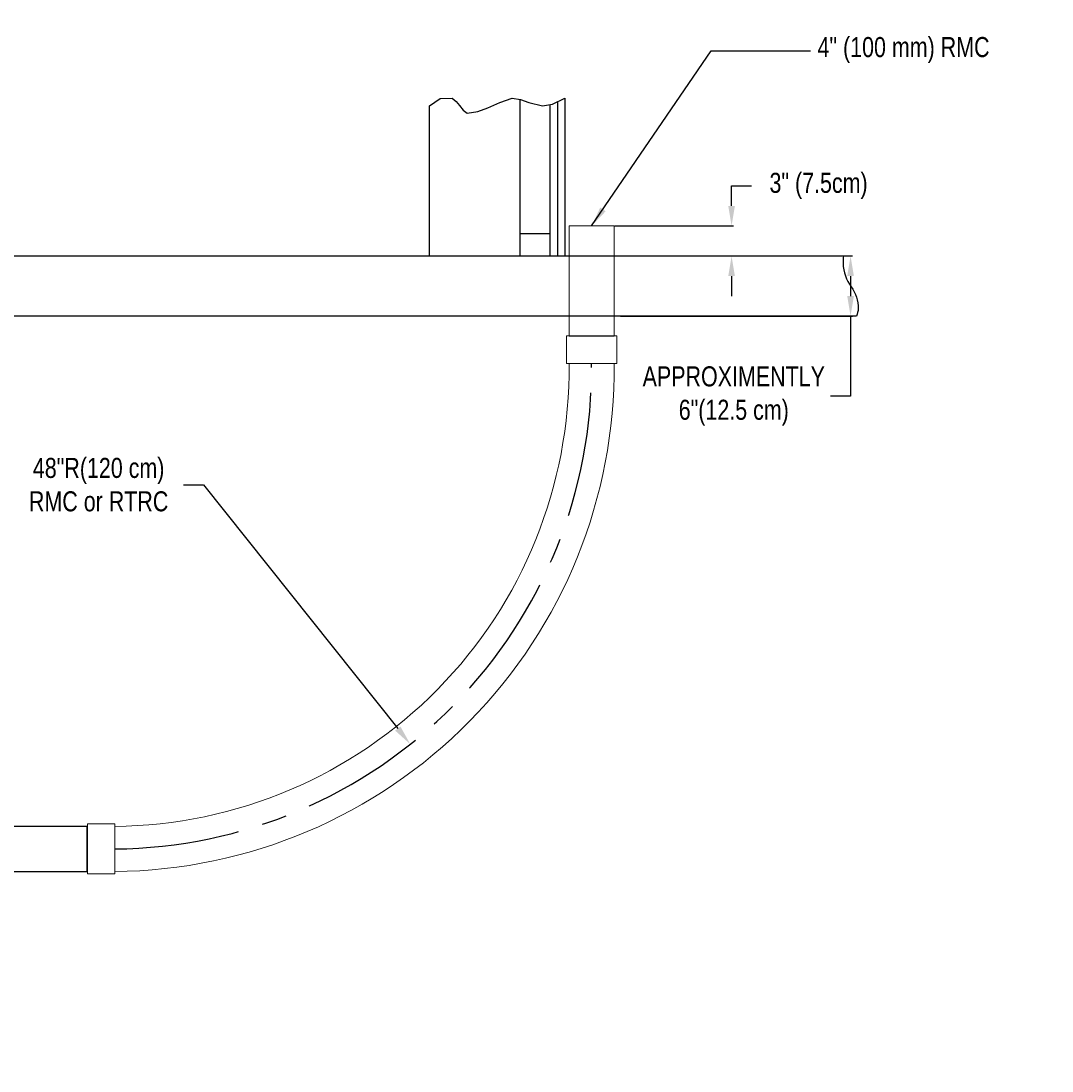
# Model space of a CAD drawing. Header units: inches. Extents: x -24 to 869, y -56 to 457.
# Tile 5 of 8: x 345 to 448, y -56 to 49. Entities that reach past the tile are written whole.
import ezdxf

# ---------------------------------------------------------------- set-up
doc = ezdxf.new("R2010")
doc.units = ezdxf.units.IN
doc.header["$MEASUREMENT"] = 0
doc.linetypes.add('CENTER', pattern=[2, 1.25, -0.25, 0.25, -0.25])
for name, color, linetype in [('Concrete', 7, 'Continuous'), ('Dimension', 7, 'Continuous'), ('Dwg_Notes', 7, 'Continuous'), ('PVC', 30, 'Continuous')]:
    doc.layers.add(name, color=color, linetype=linetype)
doc.layers.add('RMC', color=5, linetype='Continuous', lineweight=13)
doc.styles.add('FSIMPLEX', font='fsimplex.shx', dxfattribs={"width": 0.8, "height": 0.12})
doc.dimstyles.get("Standard").update_dxf_attribs({"dimscale": 0, "dimtxt": 0.12, "dimasz": 2, "dimexe": 0.18, "dimexo": 0.0625, "dimgap": 0.09, "dimtad": 0, "dimtih": 1, "dimtoh": 1, "dimdec": 0, "dimzin": 0, "dimdsep": 46, "dimlunit": 4, "dimtxsty": 'FSIMPLEX', "dimcen": 2, "dimclrt": 256, "dimadec": 0, "dimazin": 0, "dimtfac": 2, "dimtdec": 0, "dimtofl": 0, "dimtmove": 0, "dimatfit": 3, "dimfxl": 1, "dimtolj": 1, "dimtzin": 0, "dimarcsym": 0})

# ---------------------------------------------------------------- blocks, each defined once
blk = doc.blocks.new('*D674')
at = {"layer": 'Defpoints', "color": 0, "transparency": 16777216}
for p in [(354.3, 14.17), (384.2, -23.37)]:
    blk.add_point(p, dxfattribs=at)
at = {"layer": 'Dimension', "color": 0, "lineweight": -2, "transparency": 16777216}
for p, q in [((361.58, 2.52), (363.58, 2.52)), ((363.58, 2.52), (382.96, -21.81))]:
    blk.add_line(p, q, dxfattribs=at)
at = {"layer": 'Dimension', "color": 0, "transparency": 16777216}
blk.add_solid([(383.22, -21.6), (382.7, -22.02), (384.2, -23.37)], dxfattribs=at)
at = {"layer": 'Dimension', "transparency": 16777216, "insert": (353.11, 2.52), "char_height": 0.12, "attachment_point": 5, "style": 'FSIMPLEX'}
blk.add_mtext('\\A1;{\\H16.66667x;48"R(120 cm)\\PRMC or RTRC}', dxfattribs=at)
blk = doc.blocks.new('*D675')
at = {"layer": 'Defpoints', "color": 0, "transparency": 16777216}
for p in [(404.55, 28.35), (416.26, 28.35), (404.55, 25.35)]:
    blk.add_point(p, dxfattribs=at)
at = {"layer": 'Dimension', "color": 0, "lineweight": -2, "transparency": 16777216}
for p, q in [((416.26, 30.35), (416.26, 32.35)), ((416.26, 32.35), (418.26, 32.35)), ((404.61, 28.35), (416.44, 28.35)), ((404.61, 25.35), (416.44, 25.35)), ((416.26, 23.35), (416.26, 21.35))]:
    blk.add_line(p, q, dxfattribs=at)
at = {"layer": 'Dimension', "color": 0, "transparency": 16777216}
for points in [[(415.93, 30.35), (416.59, 30.35), (416.26, 28.35)], [(415.93, 23.35), (416.59, 23.35), (416.26, 25.35)]]:
    blk.add_solid(points, dxfattribs=at)
at = {"layer": 'Dimension', "transparency": 16777216, "insert": (424.94, 32.35), "char_height": 0.12, "attachment_point": 5, "style": 'FSIMPLEX'}
blk.add_mtext('\\A1;{\\H16.66667x;3" (7.5cm)}', dxfattribs=at)
blk = doc.blocks.new('*D676')
at = {"layer": 'Defpoints', "color": 0, "transparency": 16777216}
for p in [(404.87, 25.35), (405.12, 19.35), (428.13, 19.35)]:
    blk.add_point(p, dxfattribs=at)
at = {"layer": 'Dimension', "color": 0, "lineweight": -2, "transparency": 16777216}
for p, q in [((404.93, 25.35), (428.31, 25.35)), ((428.13, 23.35), (428.13, 21.35)), ((405.18, 19.35), (428.31, 19.35)), ((428.13, 19.35), (428.13, 11.37)), ((428.13, 11.37), (426.13, 11.37))]:
    blk.add_line(p, q, dxfattribs=at)
at = {"layer": 'Dimension', "color": 0, "transparency": 16777216}
for points in [[(427.8, 23.35), (428.46, 23.35), (428.13, 25.35)], [(427.8, 21.35), (428.46, 21.35), (428.13, 19.35)]]:
    blk.add_solid(points, dxfattribs=at)
at = {"layer": 'Dimension', "transparency": 16777216, "insert": (416.48, 11.37), "char_height": 0.12, "width": 18.7859, "attachment_point": 5, "style": 'FSIMPLEX'}
blk.add_mtext('\\A1;{\\H16.66667x;APPROXIMENTLY\\P6"(12.5 cm)}', dxfattribs=at)

msp = doc.modelspace()

# ---------------------------------------------------------------- linework, layer by layer
at = {"layer": 'Concrete'}
for p, q in [((395.13, 40.97), (395.13, 25.35)), ((399.63, 41.1), (399.63, 25.35)), ((386.13, 25.35), (386.13, 40.35)), ((398.13, 40.43), (398.13, 25.35)), ((398.88, 40.7), (398.88, 25.35)), ((395.13, 27.6), (398.13, 27.6))]:
    msp.add_line(p, q, dxfattribs=at)
msp.add_lwpolyline([(386.13, 40.35), (387.17, 41.08), (388.38, 41.1), (388.79, 40.78), (389.13, 40.36), (389.47, 39.89), (389.88, 39.6), (390.93, 39.76), (391.95, 40.14), (393.15, 40.68), (394.38, 41.1), (395.21, 40.96), (396.02, 40.66), (397.38, 40.35), (398.39, 40.5), (399.63, 41.1)], dxfattribs=at)
msp.add_lwpolyline([(318.45, -55.87, -0.388236), (317.51, -55.72, 0.200804), (316.26, -55.22, 0.117064), (314.74, -55.6, -0.121069), (313.26, -55.97, -0.128191), (311.71, -55.56, 0.138787), (310.26, -55.22, 0.133105), (309.19, -55.56, -0.118256), (308.01, -55.97, -0.105858), (306.97, -55.85, -0.033142), (306.45, -55.64), (306.45, 23.85), (307.95, 25.35), (427.42, 25.35, 0.036274), (427.39, 24.6, 0.155018), (428.19, 22.27, -0.168256), (428.89, 20.1, -0.102161), (428.71, 19.35), (318.45, 19.35), (318.45, -55.87)], format="xyb", close=True, dxfattribs=at)
at = {"layer": 'Dimension', "linetype": 'CENTER', "ltscale": 10}
msp.add_arc((354.3, 14.17), 48, 270.5197, 0.529, dxfattribs=at)
at = {"layer": 'PVC'}
msp.add_lwpolyline([(278.98, -36.07), (351.97, -36.07), (351.97, -31.57), (278.98, -31.57, 0.498164), (278.98, -33.82, -0.498164)], format="xyb", close=True, dxfattribs=at)
at = {"layer": 'RMC'}
msp.add_lwpolyline([(404.55, 17.35), (400.05, 17.35), (400.05, 28.35), (404.55, 28.35), (404.55, 17.35)], dxfattribs=at)
for points in [[(399.8, 14.62), (399.8, 17.37), (404.8, 17.37), (404.8, 14.62)], [(351.99, -31.32), (354.74, -31.32), (354.74, -36.32), (351.99, -36.32)]]:
    msp.add_lwpolyline(points, close=True, dxfattribs=at)
for radius, start, end in [(45.75, 270.5197, 0.529), (50.25, 270.4731, 0.4816)]:
    msp.add_arc((354.3, 14.17), radius, start, end, dxfattribs=at)

# ---------------------------------------------------------------- texts
at = {"layer": 'Dwg_Notes', "insert": (424.24, 45.9), "char_height": 2, "attachment_point": 4, "style": 'FSIMPLEX'}
msp.add_mtext('\\A1; 4" (100 mm) RMC', dxfattribs=at)

# ---------------------------------------------------------------- dimensions: what is measured, and where the dimension line sits
at = {"layer": 'Dimension'}
dim = msp.add_linear_dim(base=(416.26, 28.35), p1=(404.55, 25.35), p2=(404.55, 28.35), angle=90, text='{\\H16.66667x;<> (7.5cm)}', dimstyle='Standard', override={"dimscale": 1}, dxfattribs=at)
dim.commit()
dim.dimension.update_dxf_attribs({"geometry": '*D675', "text_midpoint": (424.94, 32.35)})
dim = msp.add_linear_dim(base=(428.13, 19.35), p1=(404.87, 25.35), p2=(405.12, 19.35), angle=90, text='{\\H16.66667x;APPROXIMENTLY\\P<>(12.5 cm)}', dimstyle='Standard', override={"dimscale": 1}, dxfattribs=at)
dim.commit()
dim.dimension.update_dxf_attribs({"geometry": '*D676', "text_midpoint": (416.48, 11.37), "dimtype": 160})
dim = msp.add_radius_dim(center=(354.3, 14.17), mpoint=(384.2, -23.37), text='{\\H16.66667x;48"R(120 cm)\\PRMC or RTRC}', dimstyle='Standard', override={"dimscale": 1}, dxfattribs=at)
dim.commit()
dim.dimension.update_dxf_attribs({"geometry": '*D674', "text_midpoint": (353.11, 2.52), "dimtype": 164})

# ---------------------------------------------------------------- leaders
at = {"layer": 'Dwg_Notes', "annotation_type": 0, "has_hookline": 1, "hookline_direction": 0, "text_width": 24}
msp.add_leader([(402.3, 28.35), (414.23, 45.83), (424.14, 45.83)], dimstyle='Standard', override={"dimscale": 1}, dxfattribs=at)

doc.saveas('drawing.dxf')
